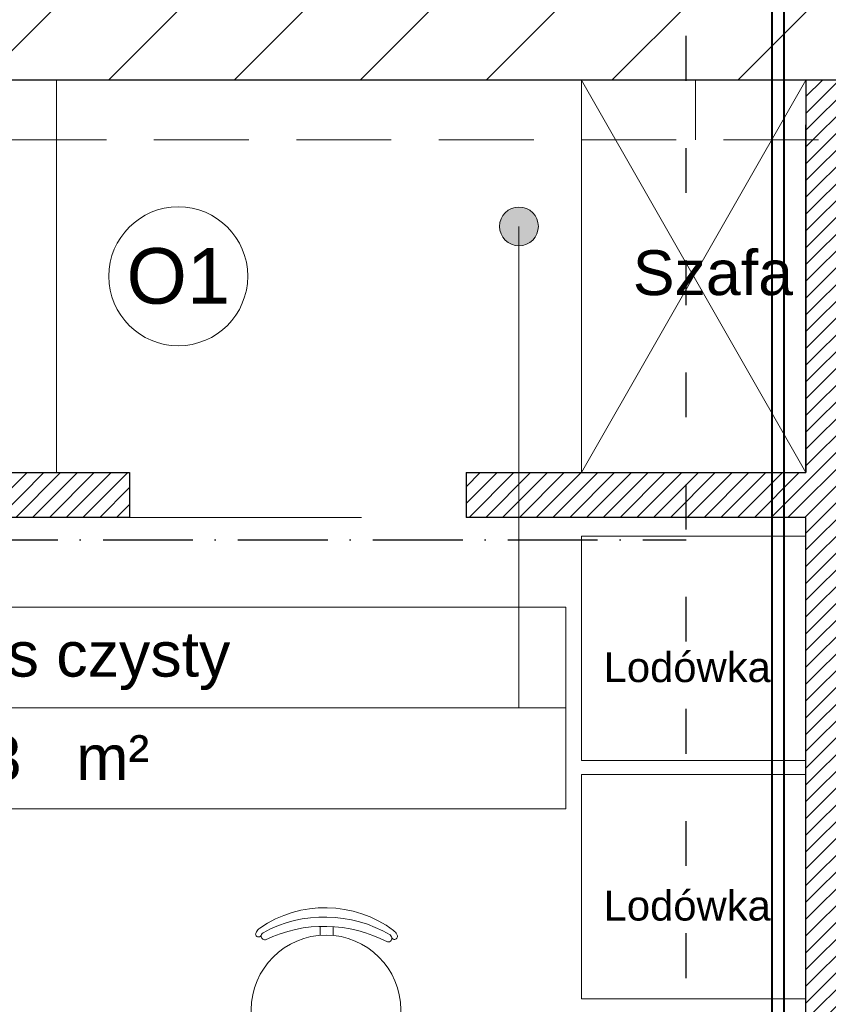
# Model space of a CAD drawing. Header units: millimetres. Extents: x 24385 to 79107, y -56478 to -23676.
# Tile 215 of 256: x 27540 to 27757, y -25609 to -25346. Entities that reach past the tile are written whole.
import ezdxf

# ---------------------------------------------------------------- set-up
doc = ezdxf.new("R2010")
doc.units = ezdxf.units.MM
doc.header["$LTSCALE"] = 2
for name, pattern in [('ACAD_ISO03W100', [30, 12, -18]), ('ACAD_ISO10W100', [18, 12, -3, 0, -3]), ('HIDDENX2', [19.05, 12.7, -6.35])]:
    doc.linetypes.add(name, pattern=pattern)
for name, color, linetype, lineweight in [('0_OPIS', 7, 'Continuous', 13), ('3DPLAN_A_TABELKA POMIESZCZEŃ', 7, 'Continuous', 0), ('3DPLAN_A_WYSOKOŚCI ZMIANA', 144, 'HIDDENX2', 5), ('A_6_STOLARKA_DRZWI', 6, 'Continuous', 0), ('A_ZESTAWIENIE STOLARKI', 3, 'Continuous', 15), ('AW_MEB_KUCH', 23, 'Continuous', 0), ('Opisy', 7, 'Continuous', 13)]:
    doc.layers.add(name, color=color, linetype=linetype, lineweight=lineweight)
for name, color, linetype in [('3DPLAN_A_KRESKOWANIE 1', 253, 'Continuous'), ('3DPLAN_A_OPIS', 8, 'Continuous'), ('3DPLAN_A_POMIESZCZENIE NUMER', 100, 'Continuous'), ('3DPLAN_K_NOŚNA', 7, 'Continuous'), ('A_POMIESZCZENIE OPIS', 100, 'Continuous')]:
    doc.layers.add(name, color=color, linetype=linetype)
doc.layers.add('3DPLAN_A_OBWIEDNIA', color=6, linetype='Continuous', plot=False)
for name, color, linetype, lineweight, true_color in [('cw', 7, 'Continuous', 40, 0xf79809), ('FURNITURE ZD 1 500', 7, 'Continuous', 13, 0x9fa8a5), ('kanalizacja', 7, 'Continuous', 30, 0xbf3000), ('kanalizacja pod stropem skropliny', 7, 'Continuous', 30, 0x60bb04), ('wodociag', 7, 'Continuous', 40, 0x0e97f1)]:
    doc.layers.add(name, color=color, linetype=linetype, lineweight=lineweight, true_color=true_color)
doc.styles.add('ARIAL', font='arial.ttf')
doc.styles.add('TABEL1', font='txt')
doc.linetypes.add('ZIGZAG', pattern='A,0.00254,-5.08,[131,ltypeshp.shx,S=5.08,R=0,X=-5.08,Y=0],-10.16,[131,ltypeshp.shx,S=5.08,R=180,X=5.08,Y=0],-5.08', length=20.32254)
pattern_1 = [(45, (5728.076, 0), (-2.24506403, 2.24506403), [])]
pattern_2 = [(45, (23044.838, -26883.88), (-16.83798, 16.83798), [])]

# ---------------------------------------------------------------- blocks, each defined once
blk = doc.blocks.new('tabelka dla tp')
at = {"layer": '3DPLAN_A_TABELKA POMIESZCZEŃ'}
for p, q in [((49.7, 54), (49.7, 0)), ((0, 27), (243.13, 27))]:
    blk.add_line(p, q, dxfattribs=at)
blk.add_lwpolyline([(0, 54), (243.13, 54), (243.13, 0), (0, 0)], close=True, dxfattribs=at)
at = {"layer": '3DPLAN_A_POMIESZCZENIE NUMER', "color": 7, "style": 'ARIAL'}
blk.add_attdef('NUMER', (2.23, 35.39), '', height=12, dxfattribs=at)
at = {"layer": 'A_POMIESZCZENIE OPIS', "insert": (112.2, 19.75), "char_height": 12, "width": 36.4122, "attachment_point": 1, "style": 'ARIAL'}
blk.add_mtext('{\\C7;m²}', dxfattribs=at)
at = {"layer": 'A_POMIESZCZENIE OPIS', "color": 7, "style": 'ARIAL'}
for tag, p in [('NAZWA', (51.73, 35.39)), ('POWIERZCHNIA', (51.06, 7.24))]:
    blk.add_attdef(tag, p, '', height=12, dxfattribs=at)
blk = doc.blocks.new('kondygnacja -1')
at = {"layer": '3DPLAN_A_KRESKOWANIE 1'}
h = blk.add_hatch(dxfattribs=at)
h.set_pattern_fill('ANSI31', color=256, scale=7.5, style=0)
h.set_pattern_definition(pattern_2)
h.paths.add_polyline_path([(26781.49, -24430.84), (26781.49, -25256.18), (26865.36, -25256.18), (26865.36, -25233.56), (27108.48, -25233.56), (27108.48, -25256.18), (27119.89, -25256.18), (27110.14, -25212.84), (26979.61, -25212.84), (26979.61, -25079.84), (27320.27, -25079.84), (27361.7, -25079.84), (27361.7, -25046.84), (26815.61, -25046.84), (26815.61, -24465.84), (27386.61, -24465.84), (27386.61, -24686.84), (27413.61, -24686.84), (27413.61, -24581.84), (27442.61, -24581.84), (27442.61, -24549.84), (27413.61, -24549.84), (27413.61, -24469.84), (27474.65, -24469.84), (27474.65, -24430.84), (26781.49, -24430.84)], is_closed=False)
h.paths.add_polyline_path([(27583.61, -25294.84), (27583.61, -25335.84), (27417.61, -25335.84), (27417.61, -25289.84), (27390.61, -25289.84), (27390.61, -25335.84), (27137.8, -25335.84), (27119.89, -25256.18), (27108.48, -25256.18), (27108.48, -25287.56), (26865.36, -25287.56), (26865.36, -25256.18), (26781.49, -25256.18), (26781.49, -25342.83), (26829.42, -25361.84), (27832.61, -25361.84), (27832.61, -25332.84), (27603.61, -25332.84), (27603.61, -25294.84), (27583.61, -25294.84)], is_closed=False)
h.paths.add_polyline_path([(27413.61, -24806.84), (27413.61, -24781.84), (27386.61, -24781.84), (27386.61, -24885.59), (27430.61, -24885.59), (27430.61, -24835.84), (27474.65, -24835.84), (27474.65, -24806.84)])
h.paths.add_polyline_path([(27386.61, -24885.59), (27386.61, -25046.84), (27361.7, -25046.84), (27361.7, -25079.84), (27390.61, -25079.84), (27390.61, -25174.84), (27417.61, -25174.84), (27417.61, -25079.84), (27476.61, -25079.84), (27476.61, -25061.87, -0.027881), (27475.03, -25050.84), (27438.61, -25050.84), (27438.61, -25033.84), (27430.61, -25033.84), (27430.61, -24885.59)])
h.paths.add_polyline_path([(27603.61, -25179.84), (27603.61, -25163.88), (27583.61, -25163.88), (27583.61, -25179.84)])
h.paths.add_polyline_path([(27603.61, -25142.2), (27583.61, -25142.2), (27583.61, -25163.88), (27603.61, -25163.88)])
h.paths.add_polyline_path([(27593.61, -24713.84), (27593.61, -24746.4), (27608.61, -24746.4), (27608.61, -24713.84)], flags=16)
h.paths.add_polyline_path([(27593.61, -25050.84), (27571.61, -25050.84), (27571.61, -25079.84), (27583.61, -25079.84), (27583.61, -25142.2), (27603.61, -25142.2), (27603.61, -25076.84), (27681.45, -25076.84), (27681.45, -25050.84), (27608.61, -25050.84), (27608.61, -24713.84), (27593.61, -24713.84), (27593.61, -24806.84), (27569.61, -24806.84), (27569.61, -24835.84), (27593.61, -24835.84)])
h.paths.add_polyline_path([(27559.81, -24818.11), (27559.81, -24794.06), (27579.81, -24794.06), (27579.81, -24818.11)])
h.paths.add_polyline_path([(27593.61, -24469.84), (27593.61, -24610.84), (27601.86, -24610.84), (27608.61, -24610.84), (27608.61, -24468.84), (27712.91, -24468.84), (27712.91, -24430.84), (27474.65, -24430.84), (27474.65, -24469.84), (27593.61, -24469.84)], is_closed=False)
h.paths.add_polyline_path([(28026.62, -24481.39, -0.865492), (28025.15, -24471.22), (28013.19, -24430.84), (27882.91, -24430.84), (27882.91, -24468.84), (27982.61, -24468.84), (27982.61, -24483.84), (27997.61, -24483.84), (27997.61, -24940.11), (28026.62, -24940.11)])
h.paths.add_polyline_path([(28054.61, -24476.84), (28069.61, -24476.84), (28069.61, -24417.84), (28073.99, -24417.84), (28073.99, -24372.84), (28050.08, -24372.84, -1), (28039.7, -24372.84), (28030.61, -24372.84), (28030.61, -24472.87, -0.363097), (28030.61, -24479.53), (28030.61, -24940.11), (28054.61, -24940.11)])
h.paths.add_polyline_path([(28096.61, -25047.84), (28069.61, -25047.84), (28069.61, -25032.84), (28054.61, -25032.84), (28054.61, -24994.11), (28030.61, -24994.11), (28030.61, -25076.84), (28096.61, -25076.84)])
h.paths.add_polyline_path([(27982.61, -25035.84), (27982.61, -25050.84), (27949.55, -25050.84), (27949.55, -25076.84), (28026.62, -25076.84), (28026.62, -24994.11), (27997.61, -24994.11), (27997.61, -25035.84)])
h.paths.add_polyline_path([(26999.57, -25327.07), (27025.14, -25327.07), (27025.14, -25347.07), (26999.57, -25347.07)], flags=16)
h = blk.add_hatch(dxfattribs=at)
h.set_pattern_fill('ANSI31', color=256, scale=7.5, style=0)
h.set_pattern_definition(pattern_2)
h.paths.add_polyline_path([(31677.49, -24430.84), (30214.87, -24430.84), (30214.87, -24470.84), (30429.61, -24470.84), (30429.61, -24477.84), (30447.61, -24477.84), (30447.61, -24818.84), (30476.61, -24818.84), (30476.61, -24470.84), (31012.61, -24470.84), (31012.61, -24478.84), (31079.61, -24478.84), (31079.61, -24470.84), (31638.61, -24470.84), (31638.61, -25036.84), (31079.61, -25036.84), (31079.61, -25028.84), (31012.61, -25028.84), (31012.61, -25036.84), (30611.38, -25036.84), (30611.38, -25072.84), (31023.61, -25072.84), (31034.61, -25082.84), (31034.61, -25330.84), (31023.61, -25340.84), (30831.4, -25340.84, -0.038531), (30832.58, -25356.18), (30832.58, -25371.84), (31079.61, -25371.84), (31079.61, -25072.84), (31638.61, -25072.84), (31638.61, -25943.84), (30832.58, -25943.84), (30832.58, -26009.84), (31677.49, -26009.84)])
h.paths.add_polyline_path([(30682.61, -26009.84), (30832.58, -26009.84), (30832.58, -25943.84), (30760.61, -25943.84), (30760.61, -25454.67), (30735.61, -25464.58), (30735.61, -25943.84), (30682.61, -25943.84)])
h.paths.add_polyline_path([(30679.61, -25371.84), (30735.61, -25371.84), (30735.61, -25464.58), (30760.61, -25454.67), (30760.61, -25371.84), (30832.58, -25371.84), (30832.58, -25356.18, 0.038531), (30831.4, -25340.84), (30679.61, -25340.84)])
h.paths.add_polyline_path([(30355.83, -25371.84), (30425.61, -25371.84), (30425.61, -25379.84), (30463.61, -25379.84), (30463.61, -25424.74), (30471.61, -25424.74), (30471.61, -25395.84), (30533.61, -25395.84), (30533.61, -25371.84), (30576.61, -25371.84), (30576.61, -25341.84), (30472.61, -25341.84), (30472.61, -25326.84), (30427.61, -25326.84), (30427.61, -25341.84), (30355.83, -25341.84)])
h.paths.add_polyline_path([(30456.61, -25936.84), (30425.61, -25936.84), (30425.61, -25945.84), (30380.61, -25945.84), (30380.61, -26009.84), (30512.61, -26009.84), (30512.61, -25943.84), (30466.61, -25943.84), (30466.61, -25712.84), (30456.61, -25712.84)])
h.paths.add_polyline_path([(28888.61, -25941.84), (28888.61, -26009.84), (29013.61, -26009.84), (29013.61, -25941.84)])
h.paths.add_polyline_path([(28591.17, -26009.84), (28591.17, -25944.84), (28547.61, -25944.84), (28547.61, -26009.84)])
h.paths.add_polyline_path([(28624.61, -25870.53), (28654.8, -25870.53), (28654.8, -25924.53), (28624.61, -25924.53), (28624.61, -25944.84), (28591.17, -25944.84), (28591.17, -26009.84), (28713.61, -26009.84), (28713.61, -25941.84), (28672.61, -25941.84), (28672.61, -25932.84), (28657.61, -25932.84), (28657.61, -25716.84), (28624.61, -25716.84)])
h.paths.add_polyline_path([(28372.61, -25944.84), (28328.61, -25944.84), (28328.61, -25907.84), (28282.61, -25907.84), (28282.61, -25944.84), (28248.61, -25944.84), (28248.61, -26009.84), (28372.61, -26009.84)])
h.paths.add_polyline_path([(28092.61, -25563.84), (28054.61, -25563.84), (28054.61, -25383.84), (28067.6, -25383.84), (28067.61, -25375.84), (28340.61, -25375.84), (28340.61, -25341.84), (28070.61, -25341.84), (28070.61, -25332.84), (28030.61, -25332.84), (28030.61, -25395.6), (28048.71, -25395.6), (28048.71, -25449.6), (28030.61, -25449.6), (28030.61, -26009.84), (28073.61, -26009.84), (28073.61, -25944.84), (28054.61, -25944.84), (28054.61, -25668.84), (28092.61, -25668.84)])
h.paths.add_polyline_path([(27949.61, -25495.75), (27949.61, -25507.75), (27983.29, -25507.75), (27983.29, -25521.75), (27949.61, -25521.75), (27949.61, -25531.84), (27999.61, -25531.84), (27999.61, -25934.84), (27982.61, -25934.84), (27982.61, -25942.84), (27947.61, -25942.84), (27947.61, -26009.84), (28026.62, -26009.84), (28026.62, -25449.6), (27999.61, -25449.6), (27999.61, -25463.84), (27949.61, -25463.84), (27949.61, -25481.75), (27983.29, -25481.75), (27983.29, -25495.75)])
h.paths.add_polyline_path([(27982.61, -25361.84), (27952.61, -25361.84), (27952.61, -25332.84), (28026.62, -25332.84), (28026.62, -25395.6), (27999.61, -25395.6), (27999.61, -25377.84), (27982.61, -25377.84)])
h.paths.add_polyline_path([(26818.61, -25892.84), (26781.49, -25892.84), (26781.49, -26009.84), (26894.54, -26009.84), (26894.54, -25942.84), (26830.61, -25942.84), (26830.61, -25930.84), (26818.61, -25930.84)])
h.paths.add_polyline_path([(26894.54, -26009.84), (27115.94, -26009.84), (27115.94, -25942.84), (26894.54, -25942.84)])
h.paths.add_polyline_path([(27115.94, -25942.84), (27115.94, -26009.84), (27466.61, -26009.84), (27466.61, -25942.84), (27427.61, -25942.84), (27427.61, -25933.84), (27384.61, -25933.84), (27384.61, -25942.84)])
h.paths.add_polyline_path([(27641.61, -25942.84), (27641.61, -26009.84), (27802.61, -26009.84), (27802.61, -25942.84)])
h.paths.add_polyline_path([(30621.1, -25040.47), (30688.37, -25040.47), (30688.37, -25072.87), (30621.1, -25072.87)], flags=24)
at = {"layer": '3DPLAN_A_OPIS', "lineweight": 0, "transparency": 33554687}
h = blk.add_hatch(dxfattribs=at)
h.set_pattern_fill('ANSI31', color=1)
h.set_pattern_definition(pattern_1)
h.paths.add_polyline_path([(27183.61, -25705.84), (26818.61, -25705.84), (26818.61, -25717.84), (27183.61, -25717.84)])
h.paths.add_polyline_path([(27280.61, -25717.84), (27350.61, -25717.84), (27350.61, -25705.84), (27268.61, -25705.84), (27268.61, -25942.84), (27280.61, -25942.84)])
h.paths.add_polyline_path([(27445.61, -25762.54), (27445.61, -25702.54), (27750.61, -25702.54), (27750.61, -25690.54), (27435.61, -25690.54), (27435.61, -25762.54)])
h.paths.add_polyline_path([(27478.11, -25377.84), (27478.11, -25456.28), (27490.11, -25456.28), (27490.11, -25377.84)])
h.paths.add_polyline_path([(27378.51, -25466.84), (27378.51, -25478.84), (27569.7, -25478.84), (27569.7, -25466.84), (27490.11, -25466.84), (27490.11, -25377.84), (27478.11, -25377.84), (27478.11, -25466.84)])
h.paths.add_polyline_path([(27490.11, -25376.28), (27478.11, -25376.28), (27478.11, -25377.84), (27490.11, -25377.84)])
h.paths.add_polyline_path([(27490.11, -25377.84), (27490.11, -25361.84), (27478.11, -25361.84), (27478.11, -25377.84)])
h.paths.add_polyline_path([(27218.11, -25377.84), (27218.11, -25361.84), (27206.11, -25361.84), (27206.11, -25377.84)])
h.paths.add_polyline_path([(27206.11, -25478.84), (27288.51, -25478.84), (27288.51, -25466.84), (27218.11, -25466.84), (27218.11, -25377.84), (27206.11, -25377.84)])
h = blk.add_hatch(dxfattribs=at)
h.set_pattern_fill('ANSI31', color=1)
h.set_pattern_definition(pattern_1)
h.paths.add_polyline_path([(27762.61, -25942.84), (27762.61, -25825.84), (27750.61, -25825.84), (27750.61, -25942.84)])
h.paths.add_polyline_path([(27750.61, -25724.84), (27762.61, -25724.84), (27762.61, -25377.84), (27750.61, -25377.84), (27750.61, -25466.84), (27659.7, -25466.84), (27659.7, -25478.84), (27750.61, -25478.84)])
h.paths.add_polyline_path([(27750.61, -25361.84), (27750.61, -25377.84), (27762.61, -25377.84), (27762.61, -25361.84)])
at = {"layer": '3DPLAN_A_TABELKA POMIESZCZEŃ', "ltscale": 0.5}
h = blk.add_hatch(color=256, dxfattribs=at)
h.dxf.hatch_style = 1
h.paths.add_polyline_path([(27672.3, -25405.95), (27672.3, -25396.05, 0.73336)])
h.paths.add_polyline_path([(27672.3, -25396.05), (27672.3, -25405.95, 0.076465), (27673.86, -25406.19, 1.165591)])
at = {"layer": '3DPLAN_A_OBWIEDNIA'}
blk.add_lwpolyline([(26830.61, -25942.84), (27384.61, -25942.84), (27384.61, -25933.84), (27427.61, -25933.84), (27427.61, -25942.84), (27982.61, -25942.84), (27982.61, -25934.84), (27999.61, -25934.84), (27999.61, -25531.84), (27949.61, -25531.84), (27949.61, -25463.84), (27999.61, -25463.84), (27999.61, -25377.84), (27982.61, -25377.84), (27982.61, -25361.84), (27428.61, -25361.84), (27428.61, -25377.84), (27382.61, -25377.84), (27382.61, -25361.84), (26827.61, -25361.84)], dxfattribs=at)
at = {"layer": '3DPLAN_A_OPIS', "color": 1, "lineweight": 30}
for p, q in [((27750.61, -25361.84), (27750.61, -25466.84)), ((27750.61, -25466.84), (27750.61, -25373.84)), ((27490.11, -25466.84), (27569.7, -25466.84)), ((27569.7, -25466.84), (27569.7, -25478.84)), ((27659.7, -25466.84), (27750.61, -25466.84)), ((27659.7, -25466.84), (27659.7, -25478.84)), ((27569.7, -25478.84), (27378.51, -25478.84)), ((27750.61, -25478.84), (27659.7, -25478.84)), ((27750.61, -25724.84), (27750.61, -25478.84))]:
    blk.add_line(p, q, dxfattribs=at)
at = {"layer": '3DPLAN_A_TABELKA POMIESZCZEŃ', "ltscale": 0.5}
for p in [(27673.86, -25401), (27630.29, -25529.82)]:
    blk.add_line(p, (27673.86, -25529.82), dxfattribs=at)
blk.add_circle((27673.86, -25401), 5.19, dxfattribs=at)
at = {"layer": '3DPLAN_A_WYSOKOŚCI ZMIANA'}
for p, q in [((27721.11, -25361.84), (27721.11, -25377.84)), ((27982.61, -25377.84), (27448.61, -25377.84))]:
    blk.add_line(p, q, dxfattribs=at)
at = {"layer": '3DPLAN_K_NOŚNA'}
blk.add_line((27832.61, -25361.84), (27428.61, -25361.84), dxfattribs=at)
at = {"layer": 'A_6_STOLARKA_DRZWI', "linetype": 'ZIGZAG', "ltscale": 0.5}
blk.add_line((27569.7, -25478.84), (27631.7, -25478.84), dxfattribs=at)
at = {"layer": 'A_ZESTAWIENIE STOLARKI', "ltscale": 0.25}
blk.add_circle((27582.74, -25414.34), 18.58, dxfattribs=at)
at = {"layer": 'AW_MEB_KUCH', "ltscale": 0.1}
blk.add_line((27550.11, -25466.84), (27550.11, -25361.84), dxfattribs=at)
blk.add_lwpolyline([(27690.61, -25466.84), (27750.61, -25361.84), (27750.61, -25466.84), (27690.61, -25361.84)], dxfattribs=at)
for points in [[(27690.61, -25466.84), (27750.61, -25466.84), (27750.61, -25361.84), (27690.61, -25361.84)], [(27690.61, -25543.84), (27750.61, -25543.84), (27750.61, -25483.84), (27690.61, -25483.84)], [(27690.61, -25607.63), (27750.61, -25607.63), (27750.61, -25547.63), (27690.61, -25547.63)]]:
    blk.add_lwpolyline(points, close=True, dxfattribs=at)
at = {"layer": 'FURNITURE ZD 1 500', "lineweight": 0}
for p, q in [((27620.65, -25590.59), (27620.69, -25588.24)), ((27624.15, -25590.65), (27624.19, -25588.3))]:
    blk.add_line(p, q, dxfattribs=at)
blk.add_lwpolyline([(27605.41, -25589.92, 0.122717), (27605.02, -25590.39, 0.605717), (27606.07, -25591.82, -0.237888), (27638.68, -25592.4, 0.605717), (27639.78, -25591.01, 0.122717), (27639.4, -25590.53)], format="xyb", dxfattribs=at)
blk.add_circle((27622.25, -25610.58), 20, dxfattribs=at)
for centre, radius, start, end in [((27621.99, -25613.75), 30.52, 53.098, 124.8505), ((27621.87, -25620.14), 34.41, 59.3682, 118.5803), ((27604.21, -25590.29), 0.782, 133.6487, 329.1634), ((27606.14, -25590.94), 2.75, 125.5171, 153.8288), ((27638.64, -25591.52), 2.75, 24.1197, 52.4314), ((27640.59, -25590.94), 0.782, 208.7851, 44.2998)]:
    blk.add_arc(centre, radius, start, end, dxfattribs=at)
at = {"layer": '3DPLAN_A_TABELKA POMIESZCZEŃ', "ltscale": 0.5}
ref = blk.add_blockref('tabelka dla tp', (27443.23, -25556.82), dxfattribs=at)
ref.add_attrib('NUMER', '-1.04B', (27450.75, -25521.43), dxfattribs={"layer": '3DPLAN_A_POMIESZCZENIE NUMER', "color": 0, "height": 12, "style": 'ARIAL'})
ref.add_attrib('NAZWA', 'Boks czysty', (27508.18, -25521.43), dxfattribs={"layer": 'A_POMIESZCZENIE OPIS', "color": 0, "height": 12, "style": 'ARIAL'})
ref.add_attrib('POWIERZCHNIA', '2,73', (27508.18, -25549.19), dxfattribs={"layer": 'A_POMIESZCZENIE OPIS', "color": 0, "height": 12, "style": 'ARIAL'})
at = {"layer": '3DPLAN_A_OPIS', "color": 1, "lineweight": 30, "style": 'ARIAL'}
for tag, p in [('PRZESUNIĘCIE_WEJŚCIA', (27655.16, -24535.33)), ('WYŁĄCZONE', (27007.18, -24723.98)), ('Z_OPRACOWANIA', (26996.84, -24746.42)), ('WYŁĄCZONE', (30803.05, -24760.87)), ('Z_OPRACOWANIA', (30792.71, -24783.3)), ('WYŁĄCZONE', (28894.9, -24826.59)), ('Z_OPRACOWANIA', (28884.56, -24849.03)), ('POWIĘKSZENIE_WEJŚCIA', (28313.68, -25144.41)), ('POWIĘKSZENIE_WEJŚCIA', (29600.62, -25191.36)), ('POWIĘKSZENIE_WEJŚCIA', (28011.45, -25235.42)), ('WYŁĄCZONE', (29754.42, -25678.17)), ('Z_OPRACOWANIA', (29744.08, -25700.6)), ('WYJŚCIE_EWAKUACYJNE', (27763.79, -26106.07))]:
    blk.add_attdef(tag, p, '', height=12, dxfattribs=at)
at = {"layer": '3DPLAN_A_OPIS', "color": 0, "lineweight": 30, "style": 'ARIAL'}
for tag, p in [('UGUL_1', (29350.3, -24586.01)), ('UGUL_2', (29622.92, -24586.01)), ('UGUL_3', (29833.15, -24586.01))]:
    blk.add_attdef(tag, p, '', height=12, dxfattribs=at)
at = {"layer": '3DPLAN_A_TABELKA POMIESZCZEŃ', "ltscale": 0.5, "style": 'ARIAL'}
for tag, p in [('KURTYNA', (27861.91, -26064.85)), ('POWIETRZNA', (27861.91, -26084.56))]:
    blk.add_attdef(tag, p, '', height=12, dxfattribs=at)
at = {"layer": 'A_ZESTAWIENIE STOLARKI', "ltscale": 0.2, "insert": (27582.74, -25414.34), "char_height": 14.872, "attachment_point": 5, "style": 'TABEL1'}
blk.add_mtext_dynamic_manual_height_columns('{\\fArial|b0|i0|c238|p34;O1}', width=58.3206, gutter_width=80, heights=[0], dxfattribs=at)
at = {"layer": 'Opisy', "ltscale": 0.5, "attachment_point": 1, "style": 'ARIAL'}
for s, insert, char_height, width in [('Szafa', (27704.3, -25407.38), 12, 685.9992), ('\\pxqc;Lodówka', (27681.67, -25514.89), 8, 74.3914), ('\\pxqc;Lodówka', (27681.67, -25578.68), 8, 74.3914)]:
    blk.add_mtext(s, dxfattribs=dict(at, insert=insert, char_height=char_height, width=width))

msp = doc.modelspace()

# ---------------------------------------------------------------- linework, layer by layer
at = {"layer": 'cw'}
msp.add_line((27744.72, -25310.07), (27744.72, -25944.09), dxfattribs=at)
at = {"layer": 'kanalizacja', "linetype": 'ACAD_ISO03W100', "ltscale": 0.5}
msp.add_lwpolyline([(27718.58, -25932.05), (27718.58, -25329.11)], dxfattribs=at)
at = {"layer": 'kanalizacja pod stropem skropliny', "linetype": 'ACAD_ISO10W100'}
msp.add_line((27382.1, -25484.86), (27718.58, -25484.86), dxfattribs=at)
at = {"layer": 'wodociag'}
msp.add_line((27741.58, -25948.69), (27741.58, -25304.58), dxfattribs=at)

# ---------------------------------------------------------------- block references
at = {"layer": '0_OPIS'}
msp.add_blockref('kondygnacja -1', (0, 0), dxfattribs=at)

doc.saveas('drawing.dxf')
